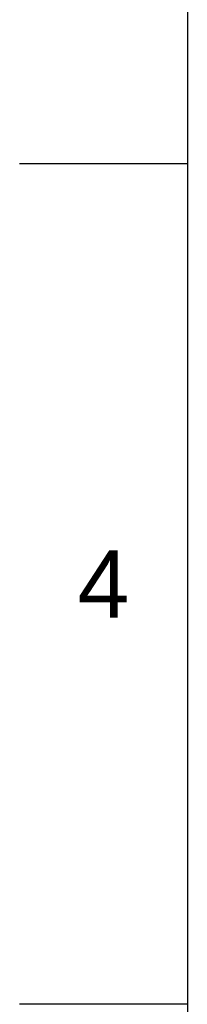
# Model space of a CAD drawing. Header units: millimetres. Extents: x 687 to 1107, y -116 to 478.
# Tile 20 of 49: x 687 to 701, y 181 to 264. Entities that reach past the tile are written whole.
import ezdxf

# ---------------------------------------------------------------- set-up
doc = ezdxf.new("R2010")
doc.units = ezdxf.units.MM
doc.header["$LTSCALE"] = 0.1
doc.styles.get("Standard").update_dxf_attribs({"font": 'arial_0.ttf'})

msp = doc.modelspace()

# ---------------------------------------------------------------- linework, layer by layer
for p, q in [((700.9504, 464.2227), (700.9504, -101.4339)), ((700.9504, 252.1015), (686.8089, 252.1015)), ((700.9504, 181.3944), (686.8089, 181.3944))]:
    msp.add_line(p, q)
msp.add_point((700.9504, 252.1015))

# ---------------------------------------------------------------- texts
at = {"insert": (693.8797, 216.7479), "char_height": 5.6566, "attachment_point": 5}
msp.add_mtext_dynamic_manual_height_columns('4', width=50, gutter_width=12.5, heights=[0], dxfattribs=at)

doc.saveas('drawing.dxf')
